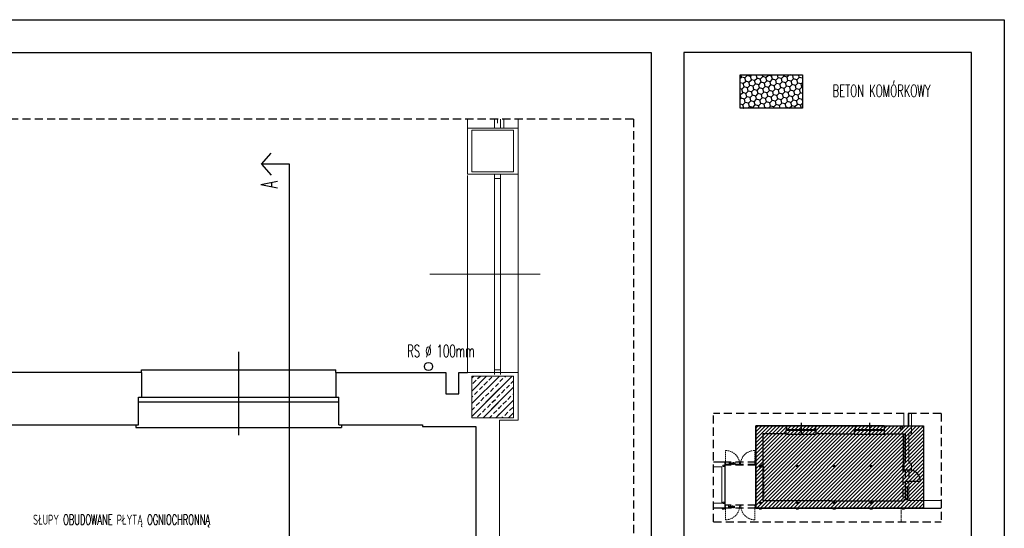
# Model space of a CAD drawing. Extents: x 678233 to 771511, y -128679 to -91169.
# Tile 32 of 62: x 760379 to 761580, y -96227 to -95607. Entities that reach past the tile are written whole.
import ezdxf
from ezdxf.enums import TextEntityAlignment as Align

# ---------------------------------------------------------------- set-up
doc = ezdxf.new("R2010")
doc.units = 0
doc.linetypes.add('DASHED', pattern=[0.75, 0.5, -0.25])
doc.linetypes.add('HIDDEN', pattern=[9.525, 6.35, -3.175])
doc.layers.get('Defpoints').update_dxf_attribs({"linetype": 'CONTINUOUS'})
for name, color, linetype in [('1_WYBURZENIA', 40, 'CONTINUOUS'), ('DOBUDOWA', 6, 'CONTINUOUS'), ('DRZWI', 2, 'CONTINUOUS'), ('h', 8, 'CONTINUOUS'), ('hatch', 8, 'CONTINUOUS'), ('MEBLE', 4, 'CONTINUOUS'), ('OKNA', 4, 'CONTINUOUS'), ('OPIS', 2, 'CONTINUOUS'), ('PDF_686_ZS31_Felińskiego13_XRF_Parter$PR-ściany', 7, 'CONTINUOUS'), ('PDF_686_ZS31_Felińskiego13_XRF_Parter$SC-SLUPY', 7, 'CONTINUOUS'), ('PDF_686_ZS31_Felińskiego13_XRF_Parter$SCIANY', 7, 'CONTINUOUS'), ('PRZEKROJOWE', 7, 'CONTINUOUS'), ('PRZERYWANA', 9, 'DASHED'), ('tabelka', 2, 'CONTINUOUS'), ('WIDOKOWE', 2, 'CONTINUOUS'), ('WYMIAROWE', 1, 'CONTINUOUS')]:
    doc.layers.add(name, color=color, linetype=linetype)
for name, color, linetype, true_color in [('PDF_686_ZS31_Felińskiego13_XRF_Parter$IA_1_widok', 9, 'CONTINUOUS', 0x808080), ('PDF_686_ZS31_Felińskiego13_XRF_Parter$OKNA', 9, 'CONTINUOUS', 0x808080), ('PDF_686_ZS31_Felińskiego13_XRF_Parter$powzabudowy', 9, 'CONTINUOUS', 0x808080), ('PDF_686_ZS31_Felińskiego13_XRF_Parter$TEKST', 9, 'CONTINUOUS', 0x808080), ('PDF_686_ZS31_Felińskiego13_XRF_Parter$widok', 9, 'CONTINUOUS', 0x808080), ('PDF_686_ZS31_Felińskiego13_XRF_Parter$widoki', 9, 'CONTINUOUS', 0x808080)]:
    doc.layers.add(name, color=color, linetype=linetype, true_color=true_color)
doc.styles.add('ROMANTS', font='ROMANS.shx', dxfattribs={"width": 0.6})

msp = doc.modelspace()

# ---------------------------------------------------------------- hatches: boundary and pattern name
at = {"layer": 'DOBUDOWA'}
h = msp.add_hatch(dxfattribs=at)
h.set_pattern_fill('HONEY', color=2, scale=1.3, angle=45, style=0, double=1)
h.paths.add_polyline_path([(761258.07, -95674.17), (761333.99, -95674.17), (761333.99, -95714.63), (761258.07, -95714.63)])
at = {"layer": 'hatch'}
h = msp.add_hatch(dxfattribs=at)
h.set_pattern_fill('ANSI31', color=256)
h.set_pattern_definition([(45, (2374.9435, -1685), (-2.24506403, 2.24506403), [])])
h.paths.add_polyline_path([(761277.05, -96101.98), (761481.51, -96101.98), (761481.51, -96202.25), (761277.05, -96202.25)])

# ---------------------------------------------------------------- linework, layer by layer
at = {"layer": '1_WYBURZENIA'}
msp.add_lwpolyline([(761277.05, -96101.98), (761481.51, -96101.98), (761481.51, -96202.25), (761277.05, -96202.25)], close=True, dxfattribs=at)
at = {"layer": 'Defpoints'}
for p, q in [((761314.4, -96101.98), (761314.4, -96106.48)), ((761349.95, -96101.98), (761349.95, -96106.48)), ((761397.95, -96101.98), (761397.95, -96106.48)), ((761433.5, -96101.98), (761433.5, -96106.48)), ((761456, -96105.88), (761456, -96101.98)), ((761456, -96101.98), (761457.59, -96101.98)), ((761350.51, -96111.58), (761350.51, -96106.48)), ((761434.06, -96111.58), (761434.06, -96106.48)), ((761459.11, -96155.75), (761466.88, -96155.75)), ((761461.36, -96176.3), (761461.36, -96192.13)), ((761387.31, -96193.55), (761425.05, -96193.55)), ((761456.11, -96193.55), (761457.46, -96193.55)), ((761461.36, -96192.13), (761457.46, -96192.13)), ((761457.46, -96192.13), (761457.46, -96193.55))]:
    msp.add_line(p, q, dxfattribs=at)
msp.add_lwpolyline([(759479.97, -95606.74), (761579.97, -95606.74), (761579.97, -97091.74), (759479.97, -97091.74)], close=True, dxfattribs=at)
at = {"layer": 'DRZWI'}
for p, q in [((761463.72, -96169.24), (761477.75, -96169.24)), ((761463.72, -96169.55), (761477.75, -96169.55))]:
    msp.add_line(p, q, dxfattribs=at)
msp.add_arc((761463.72, -96169.87), 14.03, 1.29788, 89.98961, dxfattribs=at)
at = {"layer": 'h'}
for points in [[(760930.54, -96043.82), (760933.09, -96041.28)], [(760930.54, -96059.52), (760948.78, -96041.28)], [(760930.54, -96074.79), (760964.48, -96041.28)], [(760930.54, -96043.82), (760933.09, -96041.28)], [(760930.54, -96059.52), (760948.78, -96041.28)], [(760930.54, -96074.79), (760964.48, -96041.28)], [(760930.54, -96090.49), (760979.75, -96041.28)], [(760937.75, -96044.25), (760941.15, -96041.28)], [(760937.75, -96044.25), (760941.15, -96041.28)], [(760951.33, -96046.37), (760955.15, -96042.55)], [(760951.33, -96046.37), (760955.15, -96042.55)], [(760970.85, -96042.55), (760972.12, -96041.28)], [(760931.81, -96050.19), (760936.06, -96046.37)], [(760931.81, -96050.19), (760936.06, -96046.37)], [(760939.87, -96057.82), (760943.69, -96054)], [(760939.87, -96057.82), (760943.69, -96054)], [(760944.54, -96092.19), (760981.45, -96054.85)], [(760945.39, -96052.31), (760949.63, -96048.06)], [(760945.39, -96052.31), (760949.63, -96048.06)], [(760959.39, -96054), (760963.21, -96050.19)], [(760959.39, -96054), (760963.21, -96050.19)], [(760964.91, -96048.06), (760968.72, -96044.25)], [(760972.97, -96056.13), (760976.79, -96052.31)], [(760978.48, -96050.19), (760981.45, -96047.22)], [(760930.54, -96090.49), (760964.63, -96056.4)], [(760930.54, -96067.16), (760931.81, -96065.88)], [(760930.54, -96067.16), (760931.81, -96065.88)], [(760933.93, -96063.76), (760937.75, -96059.94)], [(760933.93, -96063.76), (760937.75, -96059.94)], [(760947.51, -96065.88), (760951.33, -96062.06)], [(760947.51, -96065.88), (760951.33, -96062.06)], [(760953.45, -96059.94), (760957.27, -96056.13)], [(760953.45, -96059.94), (760957.27, -96056.13)], [(760961.09, -96067.58), (760964.91, -96063.76)], [(760961.09, -96067.58), (760964.91, -96063.76)], [(760967.03, -96062.06), (760970.85, -96057.82)], [(760974.66, -96069.7), (760978.48, -96065.88)], [(760980.6, -96063.76), (760981.45, -96062.91)], [(760936.06, -96077.34), (760939.87, -96073.52)], [(760936.06, -96077.34), (760939.87, -96073.52)], [(760941.57, -96071.4), (760945.39, -96067.58)], [(760941.57, -96071.4), (760945.39, -96067.58)], [(760944.54, -96092.19), (760964.63, -96071.87)], [(760949.63, -96079.46), (760953.45, -96075.64)], [(760949.63, -96079.46), (760953.45, -96075.64)], [(760955.15, -96073.52), (760959.39, -96069.7)], [(760955.15, -96073.52), (760959.39, -96069.7)], [(760959.81, -96092.19), (760981.45, -96070.55)], [(760963.21, -96081.16), (760967.03, -96077.34)], [(760968.72, -96075.64), (760972.97, -96071.4)], [(760930.54, -96082.85), (760933.93, -96079.46)], [(760930.54, -96082.85), (760933.93, -96079.46)], [(760937.75, -96090.91), (760941.57, -96087.1)], [(760937.75, -96090.91), (760941.57, -96087.1)], [(760943.69, -96085.4), (760947.51, -96081.16)], [(760943.69, -96085.4), (760947.51, -96081.16)], [(760952.18, -96092.19), (760955.15, -96089.22)], [(760952.18, -96092.19), (760955.15, -96089.22)], [(760957.27, -96087.1), (760961.09, -96083.28)], [(760957.27, -96087.1), (760961.09, -96083.28)], [(760959.81, -96092.19), (760964.63, -96087.37)], [(760963.21, -96081.16), (760964.63, -96079.73)], [(760967.88, -96092.19), (760968.72, -96090.91)], [(760970.85, -96089.22), (760974.66, -96085.4)], [(760975.51, -96092.19), (760981.45, -96086.25)], [(760976.79, -96083.28), (760980.6, -96079.46)]]:
    msp.add_lwpolyline(points, dxfattribs=at)
at = {"layer": 'MEBLE', "color": 8, "linetype": 'HIDDEN'}
for p, q in [((761286.22, -96151.6), (761286.22, -96171.1)), ((761286.22, -96171.1), (761286.22, -96190.6))]:
    msp.add_line(p, q, dxfattribs=at)
at = {"layer": 'MEBLE'}
msp.add_lwpolyline([(761456.86, -96150.35), (761456.86, -96150.35), (761456.86, -96111.88), (761456.86, -96111.88)], close=True, dxfattribs=at)
at = {"layer": 'OKNA'}
for p, q in [((760646.38, -96011.7), (760646.38, -96113.47)), ((760524.13, -96066.79), (760768.63, -96066.79)), ((760524.13, -96072.79), (760768.63, -96072.79)), ((761332.18, -96098.21), (761332.18, -96113.48)), ((761415.73, -96098.21), (761415.73, -96113.48)), ((761313.84, -96106.48), (761350.51, -96106.48)), ((761313.84, -96107.38), (761350.51, -96107.38)), ((761397.39, -96106.48), (761434.06, -96106.48)), ((761397.39, -96107.38), (761434.06, -96107.38))]:
    msp.add_line(p, q, dxfattribs=at)
at = {"layer": 'PDF_686_ZS31_Felińskiego13_XRF_Parter$IA_1_widok', "lineweight": 0}
for points in [[(760987.39, -95741.56), (760987.39, -95727.83)], [(760987.39, -96039.15), (760987.39, -95795.21)], [(761466.88, -96102.33), (761466.88, -96086.74)]]:
    msp.add_lwpolyline(points, dxfattribs=at)
at = {"layer": 'PDF_686_ZS31_Felińskiego13_XRF_Parter$OKNA', "lineweight": 0}
for points in [[(760958.54, -95727.83), (760958.54, -95739.2)], [(760965.75, -95727.83), (760965.75, -95739.2)], [(760969.57, -95727.83), (760969.57, -95739.2)], [(760958.54, -96039.15), (760958.54, -95795.21)], [(760958.54, -95800.3), (760965.75, -95800.3)], [(760965.75, -96039.15), (760965.75, -95795.21)], [(760958.54, -96036.54), (760958.54, -95848.29)], [(760965.75, -96039.15), (760965.75, -95848.29)], [(760879.63, -95917.18), (761013.97, -95917.18)], [(760987.39, -95917.18), (760990.36, -95917.18)], [(760958.54, -96033.64), (760965.75, -96033.64)], [(761462.55, -96101.94), (761462.55, -96086.74)], [(761462.55, -96102.33), (761462.55, -96086.74)], [(761463.63, -96102.33), (761463.63, -96086.74)], [(761463.63, -96102.33), (761463.63, -96086.74)], [(761462.55, -96101.5), (761463.63, -96101.5)]]:
    msp.add_lwpolyline(points, dxfattribs=at)
at = {"layer": 'PDF_686_ZS31_Felińskiego13_XRF_Parter$powzabudowy', "lineweight": 0}
for points in [[(761454.15, -96204.09), (761454.15, -96202.24)], [(761454.15, -96208.54), (761454.15, -96206.76)], [(761454.15, -96213.06), (761454.15, -96211.28)], [(761454.15, -96217.58), (761454.15, -96215.8)]]:
    msp.add_lwpolyline(points, dxfattribs=at)
at = {"layer": 'PDF_686_ZS31_Felińskiego13_XRF_Parter$PR-ściany', "lineweight": 13}
msp.add_lwpolyline([(761225.25, -96152.02), (761230.98, -96152.02)], dxfattribs=at)
at = {"layer": 'PDF_686_ZS31_Felińskiego13_XRF_Parter$SC-SLUPY', "lineweight": 13}
for p, q in [((760925.45, -96036.79), (760987.39, -96036.79)), ((761457.59, -96101.98), (761466.88, -96101.98))]:
    msp.add_line(p, q, dxfattribs=at)
for points in [[(760930.54, -95741.32), (760981.45, -95741.32), (760981.45, -95792.24), (760930.54, -95792.24)], [(760930.54, -96041.28), (760981.45, -96041.28), (760981.45, -96092.19), (760930.54, -96092.19)]]:
    msp.add_lwpolyline(points, close=True, dxfattribs=at)
msp.add_lwpolyline([(760964.63, -96092.19), (760930.54, -96092.19), (760930.54, -96041.28), (760964.63, -96041.28)], dxfattribs=at)
at = {"layer": 'PDF_686_ZS31_Felińskiego13_XRF_Parter$SCIANY', "lineweight": 13}
for p, q in [((760987.39, -96095.16), (760987.39, -96036.79)), ((760964.48, -96339.11), (760964.48, -96095.16)), ((760964.48, -96095.16), (760987.39, -96095.16)), ((761466.88, -96110.73), (761466.88, -96101.98)), ((761463.44, -96147.32), (761463.44, -96110.73)), ((761463.44, -96110.73), (761466.88, -96110.73)), ((761466.88, -96147.32), (761463.44, -96147.32)), ((761466.88, -96155.75), (761466.88, -96147.32)), ((761230.98, -96152.02), (761235.37, -96152.02)), ((761235.37, -96152.02), (761235.37, -96196.05)), ((761463.76, -96192.95), (761463.76, -96169.55)), ((761235.37, -96196.05), (761225.25, -96196.05)), ((761502.93, -96192.95), (761463.76, -96192.95))]:
    msp.add_line(p, q, dxfattribs=at)
for points in [[(760925.45, -95795.21), (760987.39, -95795.21), (760987.39, -95739.2), (760925.45, -95739.2)], [(761236.9, -96149.98), (761238.42, -96149.98), (761238.42, -96151.44), (761236.9, -96151.44)], [(761236.9, -96196.63), (761238.42, -96196.63), (761238.42, -96195.1), (761236.9, -96195.1)]]:
    msp.add_lwpolyline(points, close=True, dxfattribs=at)
at = {"layer": 'PDF_686_ZS31_Felińskiego13_XRF_Parter$TEKST', "lineweight": 0}
msp.add_line((761248.41, -96199.92), (761249.42, -96199.92), dxfattribs=at)
for points in [[(761244.56, -96146.19), (761244.56, -96148.92)], [(761245.58, -96147.08), (761244.56, -96148.41)], [(761244.94, -96148.39), (761245.7, -96149.41)], [(761246.28, -96147.08), (761246.28, -96148.92)], [(761246.28, -96147.9), (761246.4, -96147.46), (761246.59, -96147.2), (761246.79, -96147.08), (761247.1, -96147.08)], [(761248.76, -96147.46), (761248.57, -96147.2), (761248.38, -96147.08), (761248.06, -96147.08), (761247.87, -96147.2), (761247.61, -96147.46), (761247.55, -96147.9), (761247.55, -96148.16), (761247.61, -96148.54), (761247.87, -96148.79), (761248.06, -96148.92), (761248.38, -96148.92), (761248.57, -96148.79), (761248.76, -96148.54)], [(761248.76, -96147.08), (761248.76, -96148.92)], [(761249.39, -96147.08), (761250.09, -96147.08)], [(761249.71, -96146.19), (761249.71, -96148.41), (761249.78, -96148.79), (761249.97, -96148.92), (761250.22, -96148.92)], [(761251.94, -96147.46), (761251.75, -96147.2), (761251.56, -96147.08), (761251.24, -96147.08), (761251.05, -96147.2), (761250.79, -96147.46), (761250.73, -96147.9), (761250.73, -96148.16), (761250.79, -96148.54), (761251.05, -96148.79), (761251.24, -96148.92), (761251.56, -96148.92), (761251.75, -96148.79), (761251.94, -96148.54)], [(761251.94, -96147.08), (761251.94, -96148.92)], [(761243.6, -96198.99), (761243.6, -96201.73)], [(761248.75, -96198.99), (761248.75, -96201.22), (761248.82, -96201.6), (761249.01, -96201.73), (761249.26, -96201.73)], [(761244.62, -96199.88), (761243.6, -96201.22)], [(761243.98, -96200.71), (761244.75, -96201.73)], [(761245.32, -96199.88), (761245.32, -96201.73)], [(761245.32, -96200.71), (761245.45, -96200.27), (761245.64, -96200.01), (761245.83, -96199.88), (761246.15, -96199.88)], [(761247.8, -96200.27), (761247.61, -96200.01), (761247.42, -96199.88), (761247.1, -96199.88), (761246.91, -96200.01), (761246.65, -96200.27), (761246.59, -96200.71), (761246.59, -96200.97), (761246.65, -96201.35), (761246.91, -96201.6), (761247.1, -96201.73), (761247.42, -96201.73), (761247.61, -96201.6), (761247.8, -96201.35)], [(761247.8, -96199.88), (761247.8, -96201.73)], [(761250.98, -96200.27), (761250.79, -96200.01), (761250.6, -96199.88), (761250.28, -96199.88), (761250.09, -96200.01), (761249.84, -96200.27), (761249.77, -96200.71), (761249.77, -96200.97), (761249.84, -96201.35), (761250.09, -96201.6), (761250.28, -96201.73), (761250.6, -96201.73), (761250.79, -96201.6), (761250.98, -96201.35)], [(761250.98, -96199.88), (761250.98, -96201.73)]]:
    msp.add_lwpolyline(points, dxfattribs=at)
at = {"layer": 'PDF_686_ZS31_Felińskiego13_XRF_Parter$widok', "lineweight": 0}
for points in [[(761242.05, -96132.11), (761240.08, -96131.98), (761240.08, -96133.13)], [(761240.08, -96133.95), (761240.08, -96135.61)], [(761240.08, -96136.44), (761240.08, -96138.09)], [(761240.08, -96138.92), (761240.08, -96140.57)], [(761244.53, -96132.55), (761244.21, -96132.49), (761242.88, -96132.23)], [(761246.82, -96133.38), (761246.19, -96133.06), (761245.3, -96132.81)], [(761249.05, -96134.53), (761248.1, -96133.95), (761247.59, -96133.7)], [(761251.02, -96135.93), (761249.88, -96135.04), (761249.75, -96134.91)], [(761252.87, -96137.64), (761251.66, -96136.44)], [(761254.4, -96139.55), (761254.27, -96139.43), (761253.38, -96138.28)], [(761261.21, -96139.55), (761261.33, -96139.43), (761262.22, -96138.28)], [(761262.73, -96137.64), (761263.94, -96136.44)], [(761264.58, -96135.93), (761265.72, -96135.04), (761265.85, -96134.91)], [(761266.55, -96134.53), (761267.51, -96133.95), (761268.01, -96133.7)], [(761268.78, -96133.38), (761269.41, -96133.06), (761270.31, -96132.81)], [(761271.07, -96132.55), (761271.39, -96132.49), (761272.72, -96132.23)], [(761273.82, -96132.11), (761275.8, -96131.98), (761275.8, -96133.13)], [(761275.8, -96133.95), (761275.8, -96135.61)], [(761275.8, -96136.44), (761275.8, -96138.09)], [(761275.8, -96138.92), (761275.8, -96140.57)], [(761240.08, -96148.78), (761240.08, -96149.99), (761239.31, -96149.99)], [(761240.08, -96149.23), (761239.31, -96149.23)], [(761240.08, -96141.4), (761240.08, -96143.05)], [(761240.08, -96143.88), (761240.08, -96145.47)], [(761240.08, -96146.3), (761240.08, -96147.95)], [(761255.61, -96141.72), (761255.35, -96141.21), (761254.78, -96140.25)], [(761256.5, -96144.01), (761256.24, -96143.12), (761255.92, -96142.48)], [(761257.07, -96146.43), (761256.81, -96145.09), (761256.75, -96144.77)], [(761257.32, -96149.23), (761257.2, -96147.25)], [(761258.28, -96149.23), (761258.41, -96147.25)], [(761258.53, -96146.43), (761258.79, -96145.09), (761258.85, -96144.77)], [(761259.11, -96144.01), (761259.36, -96143.12), (761259.68, -96142.48)], [(761260, -96141.72), (761260.25, -96141.21), (761260.82, -96140.25)], [(761275.77, -96146.3), (761275.77, -96147.95)], [(761275.77, -96148.78), (761275.77, -96149.99), (761276.54, -96149.99)], [(761275.8, -96141.4), (761275.8, -96143.05)], [(761275.8, -96143.88), (761275.8, -96145.47)], [(761240.08, -96199.65), (761240.08, -96198.5), (761239.31, -96198.5)], [(761240.08, -96198.5), (761239.31, -96198.5)], [(761277.05, -96198.5), (761275.72, -96198.5)], [(761275.91, -96199.65), (761275.91, -96198.5), (761276.67, -96198.5)], [(761277.05, -96198.5), (761276.03, -96198.5)], [(761240.08, -96202.13), (761240.08, -96200.47)], [(761240.08, -96204.61), (761240.08, -96202.96)], [(761240.08, -96207.09), (761240.08, -96205.44)], [(761240.08, -96209.57), (761240.08, -96207.92)], [(761240.08, -96211.99), (761240.08, -96210.4)], [(761252.87, -96210.85), (761251.66, -96211.99)], [(761254.4, -96208.87), (761254.27, -96209.07), (761253.38, -96210.21)], [(761255.61, -96206.71), (761255.35, -96207.28), (761254.78, -96208.17)], [(761256.5, -96204.42), (761256.24, -96205.37), (761255.92, -96206.01)], [(761257.07, -96202.06), (761256.81, -96203.34), (761256.75, -96203.66)], [(761257.32, -96199.26), (761257.2, -96201.24)], [(761258.66, -96199.26), (761258.79, -96201.24)], [(761258.91, -96202.06), (761259.17, -96203.34), (761259.23, -96203.66)], [(761259.49, -96204.42), (761259.74, -96205.37), (761260.06, -96206.01)], [(761260.38, -96206.71), (761260.63, -96207.28), (761261.2, -96208.17)], [(761261.59, -96208.87), (761261.71, -96209.07), (761262.6, -96210.21)], [(761263.11, -96210.85), (761264.32, -96211.99)], [(761275.91, -96202.13), (761275.91, -96200.47)], [(761275.91, -96204.61), (761275.91, -96202.96)], [(761275.91, -96207.09), (761275.91, -96205.44)], [(761275.91, -96209.57), (761275.91, -96207.92)], [(761275.91, -96211.99), (761275.91, -96210.4)], [(761277.05, -96199.26), (761276.03, -96199.26)], [(761454.15, -96202.43), (761454.15, -96204.09)], [(761454.15, -96204.92), (761454.15, -96206.57)], [(761454.15, -96207.4), (761454.15, -96209.05)], [(761454.15, -96209.88), (761454.15, -96211.53)], [(761240.08, -96214.47), (761240.08, -96212.82)], [(761242.05, -96216.38), (761240.08, -96216.51), (761240.08, -96215.3)], [(761244.53, -96215.87), (761244.21, -96216), (761242.88, -96216.26)], [(761246.82, -96215.11), (761246.19, -96215.37), (761245.3, -96215.62)], [(761249.05, -96213.97), (761248.1, -96214.54), (761247.59, -96214.73)], [(761251.02, -96212.5), (761249.88, -96213.46), (761249.75, -96213.52)], [(761264.96, -96212.5), (761266.1, -96213.46), (761266.23, -96213.52)], [(761266.93, -96213.97), (761267.89, -96214.54), (761268.4, -96214.73)], [(761269.16, -96215.11), (761269.8, -96215.37), (761270.69, -96215.62)], [(761271.45, -96215.87), (761271.77, -96216), (761273.1, -96216.26)], [(761273.93, -96216.38), (761275.91, -96216.51), (761275.91, -96215.3)], [(761275.91, -96214.47), (761275.91, -96212.82)], [(761454.15, -96212.36), (761454.15, -96214.02)], [(761454.15, -96214.84), (761454.15, -96216.5)], [(761454.15, -96217.33), (761454.15, -96218.98)]]:
    msp.add_lwpolyline(points, dxfattribs=at)
at = {"layer": 'PDF_686_ZS31_Felińskiego13_XRF_Parter$widoki', "lineweight": 0}
for points in [[(760925.45, -95739.44), (760925.45, -95727.83)], [(760961.94, -95727.83), (760961.94, -95732.84)], [(760925.45, -96037.03), (760925.45, -95796.9)], [(760925.45, -96036.54), (760925.45, -95848.29)], [(761457.59, -96101.94), (761457.59, -96086.74)], [(761457.59, -96102.01), (761457.59, -96086.74)]]:
    msp.add_lwpolyline(points, dxfattribs=at)
at = {"layer": 'PRZEKROJOWE'}
for p, q in [((760674.22, -95783.01), (760685.96, -95769.65)), ((760708.55, -95783.01), (760674.22, -95783.01)), ((760674.22, -95783.01), (760685.96, -95796.38)), ((760708.55, -95812.11), (760708.55, -95783.01)), ((760527.88, -96036.79), (760207.88, -96036.79)), ((760527.88, -96036.79), (760527.88, -96033.79)), ((760527.88, -96036.79), (760527.88, -96066.79)), ((760764.88, -96036.79), (760764.88, -96033.79)), ((760764.88, -96036.79), (760764.88, -96066.79)), ((760764.88, -96036.79), (760898.88, -96036.79)), ((760898.88, -96036.79), (760898.88, -96062.79)), ((760914.88, -96062.79), (760914.88, -96036.79)), ((760914.88, -96036.79), (760925.45, -96036.79)), ((760524.13, -96100.79), (760524.13, -96066.79)), ((760768.63, -96100.79), (760768.63, -96066.79)), ((760898.88, -96062.79), (760914.88, -96062.79)), ((760332.13, -96100.79), (760524.13, -96100.79)), ((760768.63, -96100.79), (760870.63, -96100.79)), ((760771.63, -96100.79), (760771.63, -96103.79)), ((760870.63, -96100.79), (760870.63, -96102.79)), ((760870.63, -96102.79), (760935.63, -96102.79)), ((760935.63, -96102.79), (760935.63, -96336.79)), ((761314.4, -96101.98), (761277.05, -96101.98)), ((761277.05, -96101.98), (761277.05, -96202.25)), ((761397.95, -96101.98), (761349.95, -96101.98)), ((761433.5, -96101.98), (761453.6, -96101.98)), ((761453.6, -96101.98), (761453.6, -96105.88)), ((761285.41, -96111.58), (761285.41, -96149.75)), ((761313.84, -96111.58), (761285.41, -96111.58)), ((761313.84, -96111.58), (761313.84, -96106.48)), ((761368.59, -96111.58), (761350.51, -96111.58)), ((761368.59, -96111.58), (761397.39, -96111.58)), ((761397.39, -96111.58), (761397.39, -96106.48)), ((761434.06, -96111.58), (761449.36, -96111.58)), ((761449.36, -96111.58), (761449.36, -96111.88)), ((761449.36, -96111.88), (761459.11, -96111.88)), ((761453.6, -96105.88), (761456, -96105.88)), ((761459.11, -96111.88), (761459.11, -96146.98)), ((761239.18, -96146.23), (761225.25, -96146.23)), ((761239.18, -96146.23), (761239.18, -96202.25)), ((761285.41, -96149.75), (761283.61, -96149.75)), ((761283.61, -96149.75), (761283.61, -96152.6)), ((761285.41, -96149.75), (761285.41, -96193.55)), ((761457.61, -96146.98), (761457.61, -96152)), ((761283.61, -96152.6), (761281.36, -96152.6)), ((761457.61, -96152), (761457.61, -96155.75)), ((761457.61, -96155.75), (761459.11, -96155.75)), ((761459.11, -96169.55), (761463.76, -96169.55)), ((761459.11, -96169.55), (761459.11, -96176.3)), ((761459.11, -96176.3), (761461.36, -96176.3)), ((761368.59, -96193.55), (761285.41, -96193.55)), ((761368.59, -96193.55), (761457.46, -96193.55)), ((761419.06, -96194.3), (761418.99, -96194.3)), ((761239.18, -96202.25), (761225.25, -96202.25)), ((761277.05, -96202.25), (761463.46, -96202.25)), ((761277.05, -96202.25), (761502.93, -96202.25))]:
    msp.add_line(p, q, dxfattribs=at)
for points in [[(761258.07, -95674.17), (761333.99, -95674.17), (761333.99, -95714.63), (761258.07, -95714.63)], [(761281.89, -96150.35), (761283.54, -96150.35), (761283.54, -96152), (761281.89, -96152)], [(761326.81, -96150.35), (761328.46, -96150.35), (761328.46, -96152), (761326.81, -96152)], [(761371.74, -96150.35), (761373.39, -96150.35), (761373.39, -96152), (761371.74, -96152)], [(761371.74, -96150.35), (761373.39, -96150.35), (761373.39, -96152), (761371.74, -96152)], [(761416.74, -96150.35), (761418.39, -96150.35), (761418.39, -96152), (761416.74, -96152)], [(761456.11, -96150.35), (761457.61, -96150.35), (761457.61, -96152), (761456.11, -96152)], [(761281.89, -96194.98), (761283.54, -96194.98), (761283.54, -96196.63), (761281.89, -96196.63)], [(761326.81, -96194.98), (761328.46, -96194.98), (761328.46, -96196.63), (761326.81, -96196.63)], [(761371.74, -96194.98), (761373.39, -96194.98), (761373.39, -96196.63), (761371.74, -96196.63)], [(761416.74, -96194.98), (761418.39, -96194.98), (761418.39, -96196.63), (761416.74, -96196.63)]]:
    msp.add_lwpolyline(points, close=True, dxfattribs=at)
msp.add_circle((760877.93, -96029.53), 5, dxfattribs=at)
at = {"layer": 'PRZERYWANA', "ltscale": 20}
for p, q in [((761127.76, -95727.83), (759626.54, -95727.83)), ((761127.76, -95727.83), (761127.76, -96879.2)), ((761502.93, -96086.74), (761225.25, -96086.74)), ((761225.25, -96219.16), (761225.25, -96086.74)), ((761502.93, -96086.74), (761502.93, -96219.16)), ((761277.05, -96146.23), (761238.8, -96146.23)), ((761277.05, -96149.23), (761238.8, -96149.23)), ((761277.05, -96149.99), (761238.8, -96149.99)), ((761456.11, -96148.81), (761456.11, -96193.55)), ((761459.11, -96155.75), (761459.11, -96169.55)), ((761463.72, -96155.75), (761463.72, -96169.55)), ((761277.05, -96198.5), (761238.93, -96198.5)), ((761277.05, -96198.5), (761268.54, -96198.5)), ((761277.05, -96202.25), (761238.93, -96202.25)), ((761225.25, -96219.16), (761502.93, -96219.16))]:
    msp.add_line(p, q, dxfattribs=at)
for points in [[(761235.95, -96202.25), (761235.95, -96203.3), (761238.95, -96203.3), (761238.95, -96203.3), (761238.95, -96202.25)], [(761281.06, -96202.25), (761281.06, -96203.3), (761284.06, -96203.3), (761284.06, -96203.3), (761284.06, -96202.25)], [(761326.06, -96202.25), (761326.06, -96203.3), (761329.06, -96203.3), (761329.06, -96203.3), (761329.06, -96202.25)], [(761371.06, -96202.25), (761371.06, -96203.3), (761374.06, -96203.3), (761374.06, -96203.3), (761374.06, -96202.25)], [(761416.06, -96202.25), (761416.06, -96203.3), (761419.06, -96203.3), (761419.06, -96203.3), (761419.06, -96202.25)], [(761455.44, -96202.25), (761455.44, -96203.3), (761458.44, -96203.3), (761458.44, -96203.3), (761458.44, -96202.25)]]:
    msp.add_lwpolyline(points, dxfattribs=at)
at = {"layer": 'tabelka'}
for points in [[(759572.82, -95646.74), (761149.26, -95646.74), (761149.26, -97051.74), (759572.82, -97051.74)], [(761189.26, -97051.74), (761539.97, -97051.74), (761539.97, -95646.74), (761189.26, -95646.74)]]:
    msp.add_lwpolyline(points, close=True, dxfattribs=at)
at = {"layer": 'WIDOKOWE'}
for p, q in [((760527.88, -96033.79), (760764.88, -96033.79)), ((760521.02, -96100.79), (760521.02, -96103.79)), ((761314.4, -96101.53), (761349.95, -96101.53)), ((761314.4, -96101.98), (761314.4, -96101.53)), ((761349.95, -96101.98), (761349.95, -96101.53)), ((761397.95, -96101.53), (761433.5, -96101.53)), ((761397.95, -96101.98), (761397.95, -96101.53)), ((761433.5, -96101.98), (761433.5, -96101.53)), ((760521.02, -96103.79), (760771.63, -96103.79)), ((761313.37, -96111.58), (761313.37, -96112.03)), ((761313.37, -96112.03), (761350.96, -96112.03)), ((761350.96, -96111.58), (761350.96, -96112.03)), ((761396.92, -96111.58), (761396.92, -96112.03)), ((761396.92, -96112.03), (761434.51, -96112.03)), ((761434.51, -96111.58), (761434.51, -96112.03)), ((761459.11, -96176.3), (761459.11, -96192.13))]:
    msp.add_line(p, q, dxfattribs=at)
at = {"layer": 'WYMIAROWE'}
msp.add_line((760708.55, -96767.64), (760708.55, -95812.11), dxfattribs=at)

# ---------------------------------------------------------------- texts
at = {"layer": 'OPIS', "color": 8, "style": 'ROMANTS', "width": 0.6}
msp.add_text('SŁUPY OBUDOWANE PŁYTĄ OGNIOCHRONNĄ', height=12.2903, dxfattribs=at).set_placement((760503.64, -96222.5), align=Align.CENTER)
at = {"layer": 'PRZEKROJOWE', "style": 'ROMANTS', "width": 0.6}
msp.add_text('A', height=20.05, rotation=90, dxfattribs=at).set_placement((760693.65, -95812.43))
at = {"layer": 'PRZERYWANA', "ltscale": 20, "style": 'ROMANTS', "width": 0.6}
msp.add_text('RS %%C 100mm', height=15.0341, dxfattribs=at).set_placement((760851.92, -96018.22))
at = {"layer": 'WIDOKOWE', "style": 'ROMANTS', "width": 0.6}
msp.add_text('BETON KOMÓRKOWY', height=14.9361, dxfattribs=at).set_placement((761430.31, -95700.97), align=Align.CENTER)

doc.saveas('drawing.dxf')
